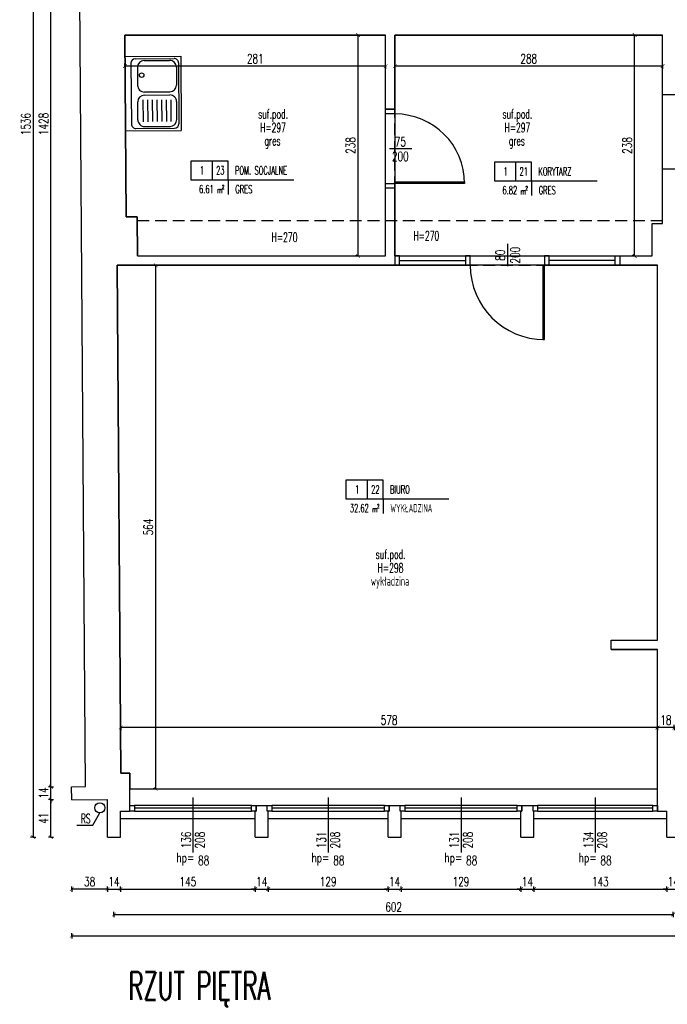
# Model space of a CAD drawing. Extents: x 36663 to 42423, y 7313 to 12123.
# Tile 26 of 54: x 36685 to 37382, y 10297 to 11358. Entities that reach past the tile are written whole.
import ezdxf
from ezdxf.enums import TextEntityAlignment as Align

# ---------------------------------------------------------------- set-up
doc = ezdxf.new("R2010")
doc.units = 0
doc.header["$MEASUREMENT"] = 0
doc.header["$PDMODE"] = 35
doc.header["$PDSIZE"] = 3
doc.linetypes.add('DASHED', pattern=[19.05, 12.7, -6.35])
for name, color, linetype in [('W_area_1', 5, 'Continuous'), ('W_drzwi', 1, 'Continuous'), ('W_niewidoczne', 24, 'DASHED'), ('W_okna', 1, 'Continuous'), ('W_okna_txt', 1, 'Continuous'), ('W_opis_pomieszczen', 1, 'Continuous'), ('W_opisy', 2, 'Continuous'), ('W_podciagi', 252, 'DASHED'), ('W_posadzka', 4, 'Continuous'), ('W_przekrojowa', 6, 'Continuous'), ('W_rama_okna', 2, 'Continuous'), ('W_rs', 144, 'Continuous'), ('W_sanit', 4, 'Continuous'), ('W_szklo', 4, 'Continuous'), ('W_widok', 21, 'Continuous'), ('W_wymiary', 1, 'Continuous')]:
    doc.layers.add(name, color=color, linetype=linetype)
doc.styles.add('c20', font='simplex.shx', dxfattribs={"width": 0.7})
doc.styles.add('Romans', font='simplex.shx', dxfattribs={"width": 0.6})
doc.dimstyles.new('c20_50', dxfattribs={"dimscale": 0.5, "dimtxt": 20, "dimasz": 8, "dimexe": 1.25, "dimexo": 0.625, "dimgap": 6, "dimtad": 1, "dimdec": 0, "dimrnd": 1, "dimtxsty": 'c20', "dimblk": 'ARCHTICK', "dimcen": 0, "dimse1": 1, "dimse2": 1, "dimclrd": 1, "dimclrt": 2, "dimadec": 0, "dimazin": 0, "dimtfac": 1, "dimtdec": 0, "dimtix": 1, "dimtmove": 1, "dimatfit": 3, "dimldrblk": 'ARCHTICK', "dimfxl": 1.25, "dimarcsym": 0})

# ---------------------------------------------------------------- blocks, each defined once
blk = doc.blocks.new('_ArchTick')
at = {"color": 2}
for q in [(0, 0.7), (0, -0.7)]:
    blk.add_line((0, 0), q, dxfattribs=at)
at = {"color": 0, "linetype": 'ByBlock', "const_width": 0.15}
blk.add_lwpolyline([(-0.5, -0.5), (0.5, 0.5)], dxfattribs=at)
blk = doc.blocks.new('*D518')
at = {"layer": 'Defpoints', "color": 0, "transparency": 16777216}
for p in [(36779.7, 10477.5), (36793.7, 10477.5), (36793.7, 10421.5)]:
    blk.add_point(p, dxfattribs=at)
at = {"layer": 'W_wymiary', "color": 1, "lineweight": -2, "transparency": 16777216}
for p, q in [((36779.7, 10421.5), (36775.7, 10421.5)), ((36779.7, 10421.5), (36793.7, 10421.5)), ((36793.7, 10421.5), (36797.7, 10421.5))]:
    blk.add_line(p, q, dxfattribs=at)
at = {"layer": 'W_wymiary', "color": 1, "lineweight": -2, "transparency": 16777216, "xscale": 4, "yscale": 4, "zscale": 4}
blk.add_blockref('_ArchTick', (36779.7, 10421.5), dxfattribs=at)
at = {"layer": 'W_wymiary', "color": 1, "lineweight": -2, "transparency": 16777216, "xscale": 4, "yscale": 4, "zscale": 4, "rotation": 180}
blk.add_blockref('_ArchTick', (36793.7, 10421.5), dxfattribs=at)
at = {"layer": 'W_wymiary', "color": 2, "transparency": 16777216, "insert": (36786.7, 10429.5), "char_height": 10, "attachment_point": 5, "style": 'c20'}
blk.add_mtext('14', dxfattribs=at)
blk = doc.blocks.new('*D519')
at = {"layer": 'Defpoints', "color": 0, "transparency": 16777216}
for p in [(36793.7, 10477.5), (36938.7, 10477.5), (36938.7, 10421.5)]:
    blk.add_point(p, dxfattribs=at)
at = {"layer": 'W_wymiary', "color": 1, "lineweight": -2, "transparency": 16777216}
blk.add_line((36793.7, 10421.5), (36938.7, 10421.5), dxfattribs=at)
at = {"layer": 'W_wymiary', "color": 1, "lineweight": -2, "transparency": 16777216, "xscale": 4, "yscale": 4, "zscale": 4, "rotation": 180}
blk.add_blockref('_ArchTick', (36793.7, 10421.5), dxfattribs=at)
at = {"layer": 'W_wymiary', "color": 1, "lineweight": -2, "transparency": 16777216, "xscale": 4, "yscale": 4, "zscale": 4}
blk.add_blockref('_ArchTick', (36938.7, 10421.5), dxfattribs=at)
at = {"layer": 'W_wymiary', "color": 2, "transparency": 16777216, "insert": (36866.2, 10429.5), "char_height": 10, "attachment_point": 5, "style": 'c20'}
blk.add_mtext('145', dxfattribs=at)
blk = doc.blocks.new('*D520')
at = {"layer": 'Defpoints', "color": 0, "transparency": 16777216}
for p in [(36938.7, 10477.5), (36952.7, 10477.5), (36952.7, 10421.5)]:
    blk.add_point(p, dxfattribs=at)
at = {"layer": 'W_wymiary', "color": 1, "lineweight": -2, "transparency": 16777216}
for p, q in [((36938.7, 10421.5), (36934.7, 10421.5)), ((36938.7, 10421.5), (36952.7, 10421.5)), ((36952.7, 10421.5), (36956.7, 10421.5))]:
    blk.add_line(p, q, dxfattribs=at)
at = {"layer": 'W_wymiary', "color": 1, "lineweight": -2, "transparency": 16777216, "xscale": 4, "yscale": 4, "zscale": 4}
blk.add_blockref('_ArchTick', (36938.7, 10421.5), dxfattribs=at)
at = {"layer": 'W_wymiary', "color": 1, "lineweight": -2, "transparency": 16777216, "xscale": 4, "yscale": 4, "zscale": 4, "rotation": 180}
blk.add_blockref('_ArchTick', (36952.7, 10421.5), dxfattribs=at)
at = {"layer": 'W_wymiary', "color": 2, "transparency": 16777216, "insert": (36945.7, 10429.5), "char_height": 10, "attachment_point": 5, "style": 'c20'}
blk.add_mtext('14', dxfattribs=at)
blk = doc.blocks.new('*D521')
at = {"layer": 'Defpoints', "color": 0, "transparency": 16777216}
for p in [(36952.7, 10477.5), (37081.7, 10477.5), (37081.7, 10421.5)]:
    blk.add_point(p, dxfattribs=at)
at = {"layer": 'W_wymiary', "color": 1, "lineweight": -2, "transparency": 16777216}
blk.add_line((36952.7, 10421.5), (37081.7, 10421.5), dxfattribs=at)
at = {"layer": 'W_wymiary', "color": 1, "lineweight": -2, "transparency": 16777216, "xscale": 4, "yscale": 4, "zscale": 4, "rotation": 180}
blk.add_blockref('_ArchTick', (36952.7, 10421.5), dxfattribs=at)
at = {"layer": 'W_wymiary', "color": 1, "lineweight": -2, "transparency": 16777216, "xscale": 4, "yscale": 4, "zscale": 4}
blk.add_blockref('_ArchTick', (37081.7, 10421.5), dxfattribs=at)
at = {"layer": 'W_wymiary', "color": 2, "transparency": 16777216, "insert": (37017.2, 10429.5), "char_height": 10, "attachment_point": 5, "style": 'c20'}
blk.add_mtext('129', dxfattribs=at)
blk = doc.blocks.new('*D522')
at = {"layer": 'Defpoints', "color": 0, "transparency": 16777216}
for p in [(37081.7, 10477.5), (37095.7, 10477.5), (37095.7, 10421.5)]:
    blk.add_point(p, dxfattribs=at)
at = {"layer": 'W_wymiary', "color": 1, "lineweight": -2, "transparency": 16777216}
for p, q in [((37081.7, 10421.5), (37077.7, 10421.5)), ((37081.7, 10421.5), (37095.7, 10421.5)), ((37095.7, 10421.5), (37099.7, 10421.5))]:
    blk.add_line(p, q, dxfattribs=at)
at = {"layer": 'W_wymiary', "color": 1, "lineweight": -2, "transparency": 16777216, "xscale": 4, "yscale": 4, "zscale": 4}
blk.add_blockref('_ArchTick', (37081.7, 10421.5), dxfattribs=at)
at = {"layer": 'W_wymiary', "color": 1, "lineweight": -2, "transparency": 16777216, "xscale": 4, "yscale": 4, "zscale": 4, "rotation": 180}
blk.add_blockref('_ArchTick', (37095.7, 10421.5), dxfattribs=at)
at = {"layer": 'W_wymiary', "color": 2, "transparency": 16777216, "insert": (37088.7, 10429.5), "char_height": 10, "attachment_point": 5, "style": 'c20'}
blk.add_mtext('14', dxfattribs=at)
blk = doc.blocks.new('*D523')
at = {"layer": 'Defpoints', "color": 0, "transparency": 16777216}
for p in [(37095.7, 10477.5), (37224.7, 10477.5), (37224.7, 10421.5)]:
    blk.add_point(p, dxfattribs=at)
at = {"layer": 'W_wymiary', "color": 1, "lineweight": -2, "transparency": 16777216}
blk.add_line((37095.7, 10421.5), (37224.7, 10421.5), dxfattribs=at)
at = {"layer": 'W_wymiary', "color": 1, "lineweight": -2, "transparency": 16777216, "xscale": 4, "yscale": 4, "zscale": 4, "rotation": 180}
blk.add_blockref('_ArchTick', (37095.7, 10421.5), dxfattribs=at)
at = {"layer": 'W_wymiary', "color": 1, "lineweight": -2, "transparency": 16777216, "xscale": 4, "yscale": 4, "zscale": 4}
blk.add_blockref('_ArchTick', (37224.7, 10421.5), dxfattribs=at)
at = {"layer": 'W_wymiary', "color": 2, "transparency": 16777216, "insert": (37160.2, 10429.5), "char_height": 10, "attachment_point": 5, "style": 'c20'}
blk.add_mtext('129', dxfattribs=at)
blk = doc.blocks.new('*D524')
at = {"layer": 'Defpoints', "color": 0, "transparency": 16777216}
for p in [(37224.7, 10477.5), (37238.7, 10477.5), (37238.7, 10421.5)]:
    blk.add_point(p, dxfattribs=at)
at = {"layer": 'W_wymiary', "color": 1, "lineweight": -2, "transparency": 16777216}
for p, q in [((37224.7, 10421.5), (37220.7, 10421.5)), ((37224.7, 10421.5), (37238.7, 10421.5)), ((37238.7, 10421.5), (37242.7, 10421.5))]:
    blk.add_line(p, q, dxfattribs=at)
at = {"layer": 'W_wymiary', "color": 1, "lineweight": -2, "transparency": 16777216, "xscale": 4, "yscale": 4, "zscale": 4}
blk.add_blockref('_ArchTick', (37224.7, 10421.5), dxfattribs=at)
at = {"layer": 'W_wymiary', "color": 1, "lineweight": -2, "transparency": 16777216, "xscale": 4, "yscale": 4, "zscale": 4, "rotation": 180}
blk.add_blockref('_ArchTick', (37238.7, 10421.5), dxfattribs=at)
at = {"layer": 'W_wymiary', "color": 2, "transparency": 16777216, "insert": (37231.7, 10429.5), "char_height": 10, "attachment_point": 5, "style": 'c20'}
blk.add_mtext('14', dxfattribs=at)
blk = doc.blocks.new('*D525')
at = {"layer": 'Defpoints', "color": 0, "transparency": 16777216}
for p in [(37238.7, 10477.5), (37381.7, 10477.5), (37381.7, 10421.5)]:
    blk.add_point(p, dxfattribs=at)
at = {"layer": 'W_wymiary', "color": 1, "lineweight": -2, "transparency": 16777216}
blk.add_line((37238.7, 10421.5), (37381.7, 10421.5), dxfattribs=at)
at = {"layer": 'W_wymiary', "color": 1, "lineweight": -2, "transparency": 16777216, "xscale": 4, "yscale": 4, "zscale": 4, "rotation": 180}
blk.add_blockref('_ArchTick', (37238.7, 10421.5), dxfattribs=at)
at = {"layer": 'W_wymiary', "color": 1, "lineweight": -2, "transparency": 16777216, "xscale": 4, "yscale": 4, "zscale": 4}
blk.add_blockref('_ArchTick', (37381.7, 10421.5), dxfattribs=at)
at = {"layer": 'W_wymiary', "color": 2, "transparency": 16777216, "insert": (37310.2, 10429.5), "char_height": 10, "attachment_point": 5, "style": 'c20'}
blk.add_mtext('143', dxfattribs=at)
blk = doc.blocks.new('*D526')
at = {"layer": 'Defpoints', "color": 0, "transparency": 16777216}
for p in [(37381.7, 10477.5), (37395.7, 10477.5), (37395.7, 10421.5)]:
    blk.add_point(p, dxfattribs=at)
at = {"layer": 'W_wymiary', "color": 1, "lineweight": -2, "transparency": 16777216}
for p, q in [((37381.7, 10421.5), (37377.7, 10421.5)), ((37381.7, 10421.5), (37395.7, 10421.5)), ((37395.7, 10421.5), (37399.7, 10421.5))]:
    blk.add_line(p, q, dxfattribs=at)
at = {"layer": 'W_wymiary', "color": 1, "lineweight": -2, "transparency": 16777216, "xscale": 4, "yscale": 4, "zscale": 4}
blk.add_blockref('_ArchTick', (37381.7, 10421.5), dxfattribs=at)
at = {"layer": 'W_wymiary', "color": 1, "lineweight": -2, "transparency": 16777216, "xscale": 4, "yscale": 4, "zscale": 4, "rotation": 180}
blk.add_blockref('_ArchTick', (37395.7, 10421.5), dxfattribs=at)
at = {"layer": 'W_wymiary', "color": 2, "transparency": 16777216, "insert": (37388.7, 10429.5), "char_height": 10, "attachment_point": 5, "style": 'c20'}
blk.add_mtext('14', dxfattribs=at)
blk = doc.blocks.new('*D545')
at = {"layer": 'Defpoints', "color": 0, "transparency": 16777216}
for p in [(36786.7, 10421.5), (37388.7, 10421.5), (37388.7, 10394.2)]:
    blk.add_point(p, dxfattribs=at)
at = {"layer": 'W_wymiary', "color": 1, "lineweight": -2, "transparency": 16777216}
blk.add_line((36786.7, 10394.2), (37388.7, 10394.2), dxfattribs=at)
at = {"layer": 'W_wymiary', "color": 1, "lineweight": -2, "transparency": 16777216, "xscale": 4, "yscale": 4, "zscale": 4, "rotation": 180}
blk.add_blockref('_ArchTick', (36786.7, 10394.2), dxfattribs=at)
at = {"layer": 'W_wymiary', "color": 1, "lineweight": -2, "transparency": 16777216, "xscale": 4, "yscale": 4, "zscale": 4}
blk.add_blockref('_ArchTick', (37388.7, 10394.2), dxfattribs=at)
at = {"layer": 'W_wymiary', "color": 2, "transparency": 16777216, "insert": (37087.7, 10402.2), "char_height": 10, "attachment_point": 5, "style": 'c20'}
blk.add_mtext('602', dxfattribs=at)
blk = doc.blocks.new('*U128')
at = {"layer": 'W_okna'}
for p, q in [((131, 14), (5, 14)), ((5, 8), (131, 8))]:
    blk.add_line(p, q, dxfattribs=at)
at = {"layer": 'W_okna_txt', "color": 1}
blk.add_line((68, 22.8), (68, -36.6), dxfattribs=at)
at = {"layer": 'W_rama_okna'}
for points in [[(0, 8), (0, 14), (5, 14), (5, 8)], [(131, 8), (131, 14), (136, 14), (136, 8)]]:
    blk.add_lwpolyline(points, close=True, dxfattribs=at)
at = {"layer": 'W_szklo'}
blk.add_line((131, 11), (5, 11), dxfattribs=at)
at = {"color": 1, "style": 'c20', "width": 0.7}
blk.add_text('hp=', height=10, dxfattribs=at).set_placement((59.7, -42.1), align=Align.MIDDLE_CENTER)
blk.add_attdef('PARAPET', text='', height=10, dxfattribs=at).set_placement((36, 61.2), align=Align.MIDDLE_LEFT)
at = {"layer": 'W_okna_txt', "color": 1, "style": 'c20', "width": 0.7, "flags": 4}
for tag, p in [('SZER', (23.2, 39.2)), ('WYS', (38, 39.4))]:
    blk.add_attdef(tag, text='', height=10, rotation=90, dxfattribs=at).set_placement(p, align=Align.MIDDLE_CENTER)
blk = doc.blocks.new('*U129')
at = {"layer": 'W_okna'}
for p, q in [((126, 14), (5, 14)), ((5, 8), (126, 8))]:
    blk.add_line(p, q, dxfattribs=at)
at = {"layer": 'W_okna_txt', "color": 1}
blk.add_line((65.5, 22.8), (65.5, -36.6), dxfattribs=at)
at = {"layer": 'W_rama_okna'}
for points in [[(0, 8), (0, 14), (5, 14), (5, 8)], [(126, 8), (126, 14), (131, 14), (131, 8)]]:
    blk.add_lwpolyline(points, close=True, dxfattribs=at)
at = {"layer": 'W_szklo'}
blk.add_line((126, 11), (5, 11), dxfattribs=at)
at = {"color": 1, "style": 'c20', "width": 0.7}
blk.add_text('hp=', height=10, dxfattribs=at).set_placement((57.2, -42.1), align=Align.MIDDLE_CENTER)
blk.add_attdef('PARAPET', text='', height=10, dxfattribs=at).set_placement((36, 61.2), align=Align.MIDDLE_LEFT)
at = {"layer": 'W_okna_txt', "color": 1, "style": 'c20', "width": 0.7, "flags": 4}
for tag, p in [('SZER', (23.2, 39.2)), ('WYS', (38, 39.4))]:
    blk.add_attdef(tag, text='', height=10, rotation=90, dxfattribs=at).set_placement(p, align=Align.MIDDLE_CENTER)
blk = doc.blocks.new('*U131')
at = {"layer": 'W_okna'}
for p, q in [((129, 14), (5, 14)), ((5, 8), (129, 8))]:
    blk.add_line(p, q, dxfattribs=at)
at = {"layer": 'W_okna_txt', "color": 1}
blk.add_line((67, 22.8), (67, -36.6), dxfattribs=at)
at = {"layer": 'W_rama_okna'}
for points in [[(0, 8), (0, 14), (5, 14), (5, 8)], [(129, 8), (129, 14), (134, 14), (134, 8)]]:
    blk.add_lwpolyline(points, close=True, dxfattribs=at)
at = {"layer": 'W_szklo'}
blk.add_line((129, 11), (5, 11), dxfattribs=at)
at = {"color": 1, "style": 'c20', "width": 0.7}
blk.add_text('hp=', height=10, dxfattribs=at).set_placement((58.7, -42.1), align=Align.MIDDLE_CENTER)
blk.add_attdef('PARAPET', text='', height=10, dxfattribs=at).set_placement((36, 61.2), align=Align.MIDDLE_LEFT)
at = {"layer": 'W_okna_txt', "color": 1, "style": 'c20', "width": 0.7, "flags": 4}
for tag, p in [('SZER', (23.2, 39.2)), ('WYS', (38, 39.4))]:
    blk.add_attdef(tag, text='', height=10, rotation=90, dxfattribs=at).set_placement(p, align=Align.MIDDLE_CENTER)
blk = doc.blocks.new('*D460')
at = {"layer": 'Defpoints', "color": 0, "transparency": 16777216}
for p in [(36741.2, 10517.8), (36779.7, 10477.5), (36741.2, 10421.5)]:
    blk.add_point(p, dxfattribs=at)
at = {"layer": 'W_wymiary', "color": 1, "lineweight": -2, "transparency": 16777216}
blk.add_line((36779.7, 10421.5), (36741.2, 10421.5), dxfattribs=at)
at = {"layer": 'W_wymiary', "color": 1, "lineweight": -2, "transparency": 16777216, "xscale": 4, "yscale": 4, "zscale": 4, "rotation": 180}
blk.add_blockref('_ArchTick', (36741.2, 10421.5), dxfattribs=at)
at = {"layer": 'W_wymiary', "color": 1, "lineweight": -2, "transparency": 16777216, "xscale": 4, "yscale": 4, "zscale": 4}
blk.add_blockref('_ArchTick', (36779.7, 10421.5), dxfattribs=at)
at = {"layer": 'W_wymiary', "color": 2, "transparency": 16777216, "insert": (36760.5, 10429.5), "char_height": 10, "attachment_point": 5, "style": 'c20'}
blk.add_mtext('38', dxfattribs=at)
blk = doc.blocks.new('*D461')
at = {"layer": 'Defpoints', "color": 0, "transparency": 16777216}
for p in [(36718.9, 10518.1), (36779.7, 10518.1), (36779.7, 10477.5)]:
    blk.add_point(p, dxfattribs=at)
at = {"layer": 'W_wymiary', "color": 1, "lineweight": -2, "transparency": 16777216}
blk.add_line((36718.9, 10477.5), (36718.9, 10518.1), dxfattribs=at)
at = {"layer": 'W_wymiary', "color": 1, "lineweight": -2, "transparency": 16777216, "xscale": 4, "yscale": 4, "zscale": 4}
for p, rotation in [((36718.9, 10518.1), 90), ((36718.9, 10477.5), 270)]:
    blk.add_blockref('_ArchTick', p, dxfattribs=dict(at, rotation=rotation))
at = {"layer": 'W_wymiary', "color": 2, "transparency": 16777216, "insert": (36710.9, 10497.8), "char_height": 10, "attachment_point": 5, "rotation": 90, "style": 'c20'}
blk.add_mtext('41', dxfattribs=at)
blk = doc.blocks.new('*D462')
at = {"layer": 'Defpoints', "color": 0, "transparency": 16777216}
for p in [(36718.9, 10531.8), (36741.1, 10531.8), (36779.7, 10518.1)]:
    blk.add_point(p, dxfattribs=at)
at = {"layer": 'W_wymiary', "color": 1, "lineweight": -2, "transparency": 16777216}
for p, q in [((36718.9, 10531.8), (36718.9, 10535.8)), ((36718.9, 10518.1), (36718.9, 10531.8)), ((36718.9, 10518.1), (36718.9, 10514.1))]:
    blk.add_line(p, q, dxfattribs=at)
at = {"layer": 'W_wymiary', "color": 1, "lineweight": -2, "transparency": 16777216, "xscale": 4, "yscale": 4, "zscale": 4}
for p, rotation in [((36718.9, 10531.8), 270), ((36718.9, 10518.1), 90)]:
    blk.add_blockref('_ArchTick', p, dxfattribs=dict(at, rotation=rotation))
at = {"layer": 'W_wymiary', "color": 2, "transparency": 16777216, "insert": (36710.9, 10525), "char_height": 10, "attachment_point": 5, "rotation": 90, "style": 'c20'}
blk.add_mtext('14', dxfattribs=at)
blk = doc.blocks.new('*D463')
at = {"layer": 'Defpoints', "color": 0, "transparency": 16777216}
for p in [(36718.9, 11959.5), (36734.9, 11959.5), (36741.1, 10531.8)]:
    blk.add_point(p, dxfattribs=at)
at = {"layer": 'W_wymiary', "color": 1, "lineweight": -2, "transparency": 16777216}
blk.add_line((36718.9, 10531.8), (36718.9, 11959.5), dxfattribs=at)
at = {"layer": 'W_wymiary', "color": 1, "lineweight": -2, "transparency": 16777216, "xscale": 4, "yscale": 4, "zscale": 4}
for p, rotation in [((36718.9, 11959.5), 90), ((36718.9, 10531.8), 270)]:
    blk.add_blockref('_ArchTick', p, dxfattribs=dict(at, rotation=rotation))
at = {"layer": 'W_wymiary', "color": 2, "transparency": 16777216, "insert": (36710.9, 11245.7), "char_height": 10, "attachment_point": 5, "rotation": 90, "style": 'c20'}
blk.add_mtext('1428', dxfattribs=at)
blk = doc.blocks.new('*D466')
at = {"layer": 'Defpoints', "color": 0, "transparency": 16777216}
for p in [(36777.4, 12013.5), (36699.8, 10477.5), (36779.7, 10477.5)]:
    blk.add_point(p, dxfattribs=at)
at = {"layer": 'W_wymiary', "color": 1, "lineweight": -2, "transparency": 16777216}
blk.add_line((36699.8, 12013.5), (36699.8, 10477.5), dxfattribs=at)
at = {"layer": 'W_wymiary', "color": 1, "lineweight": -2, "transparency": 16777216, "xscale": 4, "yscale": 4, "zscale": 4}
for p, rotation in [((36699.8, 12013.5), 90), ((36699.8, 10477.5), 270)]:
    blk.add_blockref('_ArchTick', p, dxfattribs=dict(at, rotation=rotation))
at = {"layer": 'W_wymiary', "color": 2, "transparency": 16777216, "insert": (36691.8, 11245.5), "char_height": 10, "attachment_point": 5, "rotation": 90, "style": 'c20'}
blk.add_mtext('1536', dxfattribs=at)
blk = doc.blocks.new('*D467')
at = {"layer": 'Defpoints', "color": 0, "transparency": 16777216}
for p in [(36741.2, 10517.8), (39834.1, 10488.5), (39834.1, 10371.1)]:
    blk.add_point(p, dxfattribs=at)
at = {"layer": 'W_wymiary', "color": 1, "lineweight": -2, "transparency": 16777216}
blk.add_line((36741.2, 10371.1), (39834.1, 10371.1), dxfattribs=at)
at = {"layer": 'W_wymiary', "color": 1, "lineweight": -2, "transparency": 16777216, "xscale": 4, "yscale": 4, "zscale": 4, "rotation": 180}
blk.add_blockref('_ArchTick', (36741.2, 10371.1), dxfattribs=at)
at = {"layer": 'W_wymiary', "color": 1, "lineweight": -2, "transparency": 16777216, "xscale": 4, "yscale": 4, "zscale": 4}
blk.add_blockref('_ArchTick', (39834.1, 10371.1), dxfattribs=at)
at = {"layer": 'W_wymiary', "color": 2, "transparency": 16777216, "insert": (38287.7, 10379.1), "char_height": 10, "attachment_point": 5, "style": 'c20'}
blk.add_mtext('3093', dxfattribs=at)
blk = doc.blocks.new('*D372')
at = {"layer": 'Defpoints', "color": 0, "transparency": 16777216}
for p in [(37371.7, 10595.5), (37371.7, 10579.8), (37389.7, 10566.2)]:
    blk.add_point(p, dxfattribs=at)
at = {"layer": 'W_wymiary', "color": 1, "lineweight": -2, "transparency": 16777216}
blk.add_line((37389.7, 10595.5), (37371.7, 10595.5), dxfattribs=at)
at = {"layer": 'W_wymiary', "color": 1, "lineweight": -2, "transparency": 16777216, "xscale": 4, "yscale": 4, "zscale": 4, "rotation": 180}
blk.add_blockref('_ArchTick', (37371.7, 10595.5), dxfattribs=at)
at = {"layer": 'W_wymiary', "color": 1, "lineweight": -2, "transparency": 16777216, "xscale": 4, "yscale": 4, "zscale": 4}
blk.add_blockref('_ArchTick', (37389.7, 10595.5), dxfattribs=at)
at = {"layer": 'W_wymiary', "color": 2, "transparency": 16777216, "insert": (37380.7, 10603.5), "char_height": 10, "attachment_point": 5, "style": 'c20'}
blk.add_mtext('18', dxfattribs=at)
blk = doc.blocks.new('*D373')
at = {"layer": 'Defpoints', "color": 0, "transparency": 16777216}
for p in [(36793.9, 10595.5), (37371.7, 10579.8), (36793.9, 10569.6)]:
    blk.add_point(p, dxfattribs=at)
at = {"layer": 'W_wymiary', "color": 1, "lineweight": -2, "transparency": 16777216}
blk.add_line((37371.7, 10595.5), (36793.9, 10595.5), dxfattribs=at)
at = {"layer": 'W_wymiary', "color": 1, "lineweight": -2, "transparency": 16777216, "xscale": 4, "yscale": 4, "zscale": 4, "rotation": 180}
blk.add_blockref('_ArchTick', (36793.9, 10595.5), dxfattribs=at)
at = {"layer": 'W_wymiary', "color": 1, "lineweight": -2, "transparency": 16777216, "xscale": 4, "yscale": 4, "zscale": 4}
blk.add_blockref('_ArchTick', (37371.7, 10595.5), dxfattribs=at)
at = {"layer": 'W_wymiary', "color": 2, "transparency": 16777216, "insert": (37082.8, 10603.5), "char_height": 10, "attachment_point": 5, "style": 'c20'}
blk.add_mtext('578', dxfattribs=at)
blk = doc.blocks.new('*D376')
at = {"layer": 'Defpoints', "color": 0, "transparency": 16777216}
for p in [(37089.1, 11309.5), (37089.1, 11308), (37377.1, 11309.5)]:
    blk.add_point(p, dxfattribs=at)
at = {"layer": 'W_wymiary', "color": 1, "lineweight": -2, "transparency": 16777216}
blk.add_line((37377.1, 11308), (37089.1, 11308), dxfattribs=at)
at = {"layer": 'W_wymiary', "color": 1, "lineweight": -2, "transparency": 16777216, "xscale": 4, "yscale": 4, "zscale": 4, "rotation": 180}
blk.add_blockref('_ArchTick', (37089.1, 11308), dxfattribs=at)
at = {"layer": 'W_wymiary', "color": 1, "lineweight": -2, "transparency": 16777216, "xscale": 4, "yscale": 4, "zscale": 4}
blk.add_blockref('_ArchTick', (37377.1, 11308), dxfattribs=at)
at = {"layer": 'W_wymiary', "color": 2, "transparency": 16777216, "insert": (37233.1, 11316), "char_height": 10, "attachment_point": 5, "style": 'c20'}
blk.add_mtext('288', dxfattribs=at)
blk = doc.blocks.new('*D377')
at = {"layer": 'Defpoints', "color": 0, "transparency": 16777216}
for p in [(37079.1, 11341.5), (36798.4, 11327.4), (36798.4, 11308)]:
    blk.add_point(p, dxfattribs=at)
at = {"layer": 'W_wymiary', "color": 1, "lineweight": -2, "transparency": 16777216}
blk.add_line((37079.1, 11308), (36798.4, 11308), dxfattribs=at)
at = {"layer": 'W_wymiary', "color": 1, "lineweight": -2, "transparency": 16777216, "xscale": 4, "yscale": 4, "zscale": 4, "rotation": 180}
blk.add_blockref('_ArchTick', (36798.4, 11308), dxfattribs=at)
at = {"layer": 'W_wymiary', "color": 1, "lineweight": -2, "transparency": 16777216, "xscale": 4, "yscale": 4, "zscale": 4}
blk.add_blockref('_ArchTick', (37079.1, 11308), dxfattribs=at)
at = {"layer": 'W_wymiary', "color": 2, "transparency": 16777216, "insert": (36938.8, 11316), "char_height": 10, "attachment_point": 5, "style": 'c20'}
blk.add_mtext('281', dxfattribs=at)
blk = doc.blocks.new('*U329')
at = {"color": 1}
blk.add_line((106.5, 7), (106.5, -17), dxfattribs=at)
at = {"layer": 'W_drzwi', "color": 2}
for points in [[(144, -11), (142, -11), (142, 64), (144, 64)], [(69, -21), (64, -21), (64, -11), (69, -11)], [(149, -21), (144, -21), (144, -11), (149, -11)]]:
    blk.add_lwpolyline(points, close=True, dxfattribs=at)
at = {"layer": 'W_drzwi'}
blk.add_arc((144, -11), 75, 90, 180, dxfattribs=at)
at = {"color": 1, "style": 'c20', "width": 0.7}
for tag, p in [('SZER', (42.4, -5.2)), ('WYS', (58.4, -5.2))]:
    blk.add_attdef(tag, text='', height=10, rotation=90, dxfattribs=at).set_placement(p, align=Align.CENTER)
blk = doc.blocks.new('*U330')
at = {"color": 1}
blk.add_line((109, 7), (109, -17), dxfattribs=at)
at = {"layer": 'W_drzwi', "color": 2}
for points in [[(69, -6), (64, -6), (64, -16), (69, -16)], [(154, -6), (149, -6), (149, -16), (154, -16)], [(149, -16), (147, -16), (147, -96), (149, -96)]]:
    blk.add_lwpolyline(points, close=True, dxfattribs=at)
at = {"layer": 'W_drzwi'}
blk.add_arc((149, -16), 80, 180, 270, dxfattribs=at)
at = {"color": 1, "style": 'c20', "width": 0.7}
for tag, p in [('SZER', (42.4, -5.2)), ('WYS', (58.4, -5.2))]:
    blk.add_attdef(tag, text='', height=10, rotation=90, dxfattribs=at).set_placement(p, align=Align.CENTER)
blk = doc.blocks.new('*D332')
at = {"layer": 'Defpoints', "color": 0, "transparency": 16777216}
for p in [(37049.4, 11341.5), (37058.9, 11341.5), (37058.9, 11103.5)]:
    blk.add_point(p, dxfattribs=at)
at = {"layer": 'W_wymiary', "color": 1, "lineweight": -2, "transparency": 16777216}
blk.add_line((37049.4, 11103.5), (37049.4, 11341.5), dxfattribs=at)
at = {"layer": 'W_wymiary', "color": 1, "lineweight": -2, "transparency": 16777216, "xscale": 4, "yscale": 4, "zscale": 4}
for p, rotation in [((37049.4, 11341.5), 90), ((37049.4, 11103.5), 270)]:
    blk.add_blockref('_ArchTick', p, dxfattribs=dict(at, rotation=rotation))
at = {"layer": 'W_wymiary', "color": 2, "transparency": 16777216, "insert": (37041.4, 11222.5), "char_height": 10, "attachment_point": 5, "rotation": 90, "style": 'c20'}
blk.add_mtext('238', dxfattribs=at)
blk = doc.blocks.new('*D333')
at = {"layer": 'Defpoints', "color": 0, "transparency": 16777216}
for p in [(37347.1, 11341.5), (37348.6, 11341.5), (37348.6, 11103.5)]:
    blk.add_point(p, dxfattribs=at)
at = {"layer": 'W_wymiary', "color": 1, "lineweight": -2, "transparency": 16777216}
blk.add_line((37347.1, 11103.5), (37347.1, 11341.5), dxfattribs=at)
at = {"layer": 'W_wymiary', "color": 1, "lineweight": -2, "transparency": 16777216, "xscale": 4, "yscale": 4, "zscale": 4}
for p, rotation in [((37347.1, 11341.5), 90), ((37347.1, 11103.5), 270)]:
    blk.add_blockref('_ArchTick', p, dxfattribs=dict(at, rotation=rotation))
at = {"layer": 'W_wymiary', "color": 2, "transparency": 16777216, "insert": (37339.1, 11222.5), "char_height": 10, "attachment_point": 5, "rotation": 90, "style": 'c20'}
blk.add_mtext('238', dxfattribs=at)
blk = doc.blocks.new('zlew2')
at = {"layer": 'W_sanit'}
for p, q in [((-40, 0), (-40, -60)), ((40, 0), (-40, 0)), ((40, 0), (40, -60)), ((32.8, -6.4), (-32.8, -6.4)), ((-37.6, -11.2), (-37.6, -52.8)), ((-35.6, -20.6), (-35.6, -48)), ((-30.3, -19.4), (-6.9, -19.4)), ((-28.3, -13.4), (-8.9, -13.4)), ((-1.7, -20.6), (-1.7, -48)), ((1.7, -20.6), (1.7, -48)), ((28.3, -13.4), (8.9, -13.4)), ((35.6, -20.6), (35.6, -48)), ((37.6, -11.2), (37.6, -52.8)), ((-30.3, -24.4), (-6.9, -24.4)), ((-30.3, -29.4), (-6.9, -29.4)), ((-30.3, -34.4), (-6.9, -34.4)), ((-30.3, -39.4), (-6.9, -39.4)), ((-30.3, -44.4), (-6.9, -44.4)), ((-30.3, -49.4), (-6.9, -49.4)), ((40, -60), (-40, -60)), ((32.8, -57.6), (-32.8, -57.6)), ((-28.3, -55.3), (-8.9, -55.3)), ((28.3, -55.3), (8.9, -55.3))]:
    blk.add_line(p, q, dxfattribs=at)
blk.add_circle((19.9, -17.8), 2.4, dxfattribs=at)
for centre, radius, start, end in [((-32.8, -11.2), 4.81, 90, 180), ((32.8, -11.2), 4.81, 0, 90), ((-28.3, -20.6), 7.21, 90, 180), ((-8.9, -20.6), 7.21, 0, 90), ((8.9, -20.6), 7.21, 90, 180), ((28.3, -20.6), 7.21, 0, 90), ((-32.8, -52.8), 4.81, 180, 270), ((-28.3, -48), 7.21, 180, 270), ((-8.9, -48), 7.21, 270, 0), ((8.9, -48), 7.21, 180, 270), ((28.3, -48), 7.21, 270, 0), ((32.8, -52.8), 4.81, 270, 0)]:
    blk.add_arc(centre, radius, start, end, dxfattribs=at)
blk = doc.blocks.new('*D334')
at = {"layer": 'Defpoints', "color": 0, "transparency": 16777216}
for p in [(36831.6, 11093.5), (36843.4, 11093.5), (36843.4, 10529.5)]:
    blk.add_point(p, dxfattribs=at)
at = {"layer": 'W_wymiary', "color": 1, "lineweight": -2, "transparency": 16777216}
blk.add_line((36831.6, 10529.5), (36831.6, 11093.5), dxfattribs=at)
at = {"layer": 'W_wymiary', "color": 1, "lineweight": -2, "transparency": 16777216, "xscale": 4, "yscale": 4, "zscale": 4}
for p, rotation in [((36831.6, 11093.5), 90), ((36831.6, 10529.5), 270)]:
    blk.add_blockref('_ArchTick', p, dxfattribs=dict(at, rotation=rotation))
at = {"layer": 'W_wymiary', "color": 2, "transparency": 16777216, "insert": (36823.6, 10811.5), "char_height": 10, "attachment_point": 5, "rotation": 90, "style": 'c20'}
blk.add_mtext('564', dxfattribs=at)
blk = doc.blocks.new('POM')
at = {"color": 1}
for p, q in [((28.5, 0), (28.5, -25)), ((50, -25), (138.5, -25)), ((50, -25), (50, -44.9))]:
    blk.add_line(p, q, dxfattribs=at)
blk.add_lwpolyline([(0, -25), (50, -25), (50, 0), (0, 0)], close=True, dxfattribs=at)
at = {"color": 2, "style": 'Romans', "width": 0.6}
for s, height, p in [('m', 8, (35.1, -43.2)), ('2', 5.4, (41.7, -37.6))]:
    blk.add_text(s, height=height, dxfattribs=at).set_placement(p)
for tag, p in [('0', (15, -17.9)), ('88', (39.5, -17.9))]:
    blk.add_attdef(tag, text='', height=11, dxfattribs=at).set_placement(p, align=Align.CENTER)
for tag, p in [('POKOJ-DZIENNY', (59.3, -17.9)), ('WYKŁADZINA', (59.7, -43.1))]:
    blk.add_attdef(tag, p, '', height=11, dxfattribs=at)
blk.add_attdef('22.22', text='', height=11, dxfattribs=at).set_placement((30.7, -43.1), align=Align.RIGHT)

msp = doc.modelspace()

# ---------------------------------------------------------------- linework, layer by layer
at = {"layer": 'W_area_1'}
for points in [[(37079.1, 11261.5), (37079.1, 11341.5), (36798.3, 11341.5), (36799.7, 11145.5), (36811.7, 11145.5), (36812, 11103.5), (37079.1, 11103.5), (37079.1, 11176.5)], [(37377.1, 11277.5), (37377.1, 11341.5), (37089.1, 11341.5), (37089.1, 11261.5), (37089.1, 11176.5), (37089.1, 11103.5), (37366.1, 11103.5), (37366.1, 11138.5), (37377.1, 11138.5), (37377.1, 11197.5)], [(37371.7, 11093.5), (36790.1, 11093.5), (36794, 10546.5), (36803.7, 10546.5), (36803.7, 10529.5), (37371.7, 10529.5), (37371.7, 10679.5), (37321.7, 10679.5), (37321.7, 10689.5), (37371.7, 10689.5)]]:
    msp.add_lwpolyline(points, close=True, dxfattribs=at)
at = {"layer": 'W_drzwi'}
for p, q in [((37089.1, 11103.5), (37165.1, 11103.5)), ((37255.1, 11103.5), (37331.1, 11103.5)), ((37089.1, 11093.5), (37165.1, 11093.5)), ((37255.1, 11093.5), (37331.1, 11093.5))]:
    msp.add_line(p, q, dxfattribs=at)
at = {"layer": 'W_drzwi', "color": 2}
for points in [[(37089.1, 11093.5), (37094.1, 11093.5), (37094.1, 11103.5), (37089.1, 11103.5)], [(37331.1, 11093.5), (37326.1, 11093.5), (37326.1, 11103.5), (37331.1, 11103.5)]]:
    msp.add_lwpolyline(points, close=True, dxfattribs=at)
at = {"layer": 'W_niewidoczne'}
for p, q in [((37377.1, 11197.5), (37377.1, 11277.5)), ((37079.1, 11176.5), (37079.1, 11261.5)), ((37089.1, 11176.5), (37089.1, 11261.5)), ((37165.1, 11103.5), (37255.1, 11103.5)), ((37165.1, 11093.5), (37255.1, 11093.5))]:
    msp.add_line(p, q, dxfattribs=at)
at = {"layer": 'W_opisy'}
msp.add_lwpolyline([(36746.6, 10490.2), (36763.9, 10490.2), (36771.5, 10503.5)], dxfattribs=at)
at = {"layer": 'W_podciagi'}
msp.add_line((37377.1, 11141.5), (36811.8, 11141.5), dxfattribs=at)
at = {"layer": 'W_przekrojowa'}
for p, q in [((36756.1, 10532), (36745.9, 11959.5)), ((36799.7, 11145.5), (36798.3, 11341.5)), ((36798.3, 11341.5), (37079.1, 11341.5)), ((37079.1, 11261.5), (37079.1, 11341.5)), ((37089.1, 11341.5), (37377.1, 11341.5)), ((37089.1, 11261.5), (37089.1, 11341.5)), ((37377.1, 11277.5), (37377.1, 11341.5)), ((37377.1, 11277.5), (37396.1, 11277.5)), ((37089.1, 11261.5), (37079.1, 11261.5)), ((37377.1, 11138.5), (37377.1, 11197.5)), ((37377.1, 11197.5), (37396.1, 11197.5)), ((37079.1, 11103.5), (37079.1, 11176.5)), ((37089.1, 11176.5), (37079.1, 11176.5)), ((37089.1, 11103.5), (37089.1, 11176.5)), ((36811.7, 11145.5), (36799.7, 11145.5)), ((36812, 11103.5), (36811.7, 11145.5)), ((37366.1, 11138.5), (37377.1, 11138.5)), ((37366.1, 11103.5), (37366.1, 11138.5)), ((36812, 11103.5), (37079.1, 11103.5)), ((37089.1, 11103.5), (37089.1, 11093.5)), ((37331.1, 11103.5), (37366.1, 11103.5)), ((37331.1, 11103.5), (37331.1, 11093.5)), ((36794, 10546.5), (36790.1, 11093.5)), ((36790.1, 11093.5), (37089.1, 11093.5)), ((37331.1, 11093.5), (37371.7, 11093.5)), ((37371.7, 10689.5), (37371.7, 11093.5)), ((37321.7, 10689.5), (37371.7, 10689.5)), ((37321.7, 10679.5), (37321.7, 10689.5)), ((37321.7, 10679.5), (37371.7, 10679.5)), ((37371.7, 10511.5), (37371.7, 10679.5)), ((36803.7, 10546.5), (36794, 10546.5)), ((36803.7, 10511.5), (36803.7, 10546.5)), ((36741.1, 10531.8), (36756.1, 10532)), ((36741.2, 10517.8), (36741.1, 10531.8)), ((36741.2, 10517.8), (36779.7, 10518.1)), ((36779.7, 10477.5), (36779.7, 10518.1)), ((36803.7, 10505.5), (36803.7, 10511.5)), ((36939.7, 10511.5), (36951.7, 10511.5)), ((36939.7, 10505.5), (36939.7, 10511.5)), ((36951.7, 10505.5), (36951.7, 10511.5)), ((37082.7, 10511.5), (37094.7, 10511.5)), ((37082.7, 10505.5), (37082.7, 10511.5)), ((37094.7, 10505.5), (37094.7, 10511.5)), ((37225.7, 10511.5), (37237.7, 10511.5)), ((37225.7, 10505.5), (37225.7, 10511.5)), ((37237.7, 10505.5), (37237.7, 10511.5)), ((37371.7, 10505.5), (37371.7, 10511.5)), ((36793.7, 10477.5), (36793.7, 10505.5)), ((36793.7, 10505.5), (36803.7, 10505.5)), ((36938.7, 10477.5), (36938.7, 10505.5)), ((36938.7, 10505.5), (36939.7, 10505.5)), ((36952.7, 10505.5), (36951.7, 10505.5)), ((36952.7, 10477.5), (36952.7, 10505.5)), ((37081.7, 10477.5), (37081.7, 10505.5)), ((37081.7, 10505.5), (37082.7, 10505.5)), ((37095.7, 10505.5), (37094.7, 10505.5)), ((37095.7, 10477.5), (37095.7, 10505.5)), ((37224.7, 10477.5), (37224.7, 10505.5)), ((37224.7, 10505.5), (37225.7, 10505.5)), ((37238.7, 10505.5), (37237.7, 10505.5)), ((37238.7, 10477.5), (37238.7, 10505.5)), ((37371.7, 10505.5), (37381.7, 10505.5)), ((37381.7, 10477.5), (37381.7, 10505.5)), ((36779.7, 10477.5), (36793.7, 10477.5)), ((36938.7, 10477.5), (36952.7, 10477.5)), ((37081.7, 10477.5), (37095.7, 10477.5)), ((37224.7, 10477.5), (37238.7, 10477.5)), ((37381.7, 10477.5), (37395.7, 10477.5))]:
    msp.add_line(p, q, dxfattribs=at)
at = {"layer": 'W_rs'}
msp.add_circle((36771.5, 10509), 5.5, dxfattribs=at)
at = {"layer": 'W_szklo'}
for p, q in [((37094.1, 11098.5), (37165.1, 11098.5)), ((37326.1, 11098.5), (37255.1, 11098.5))]:
    msp.add_line(p, q, dxfattribs=at)
at = {"layer": 'W_widok'}
for p, q in [((36803.7, 10529.5), (37371.7, 10529.5)), ((36793.7, 10497.5), (36938.7, 10497.5)), ((36952.7, 10497.5), (37081.7, 10497.5)), ((37095.7, 10497.5), (37224.7, 10497.5)), ((37238.7, 10497.5), (37381.7, 10497.5))]:
    msp.add_line(p, q, dxfattribs=at)

# ---------------------------------------------------------------- block references
at = {"layer": 'W_drzwi'}
ref = msp.add_blockref('*U329', (37100.1, 11325.5), dxfattribs=dict(at, rotation=270))
ref.add_attrib('SZER', '75', dxfattribs={"layer": '0', "color": 1, "height": 10, "style": 'c20', "width": 0.7}).set_placement((37094.9, 11221.6), align=Align.CENTER)
ref.add_attrib('WYS', '200', dxfattribs={"layer": '0', "color": 1, "height": 10, "style": 'c20', "width": 0.7}).set_placement((37094.9, 11205.7), align=Align.CENTER)
ref = msp.add_blockref('*U330', (37101.1, 11109.5), dxfattribs=at)
ref.add_attrib('SZER', '80', dxfattribs={"layer": '0', "color": 1, "height": 10, "rotation": 90, "style": 'c20', "width": 0.7}).set_placement((37207.5, 11104.3), align=Align.CENTER)
ref.add_attrib('WYS', '200', dxfattribs={"layer": '0', "color": 1, "height": 10, "rotation": 90, "style": 'c20', "width": 0.7}).set_placement((37223.5, 11104.3), align=Align.CENTER)
at = {"layer": 'W_okna'}
ref = msp.add_blockref('*U128', (36803.7, 10497.5), dxfattribs=at)
ref.add_attrib('SZER', '136', dxfattribs={"layer": 'W_okna_txt', "color": 1, "height": 10, "rotation": 90, "style": 'c20', "width": 0.7, "flags": 4}).set_placement((36864.4, 10474.4), align=Align.MIDDLE_CENTER)
ref.add_attrib('WYS', '208', dxfattribs={"layer": 'W_okna_txt', "color": 1, "height": 10, "rotation": 90, "style": 'c20', "width": 0.7, "flags": 4}).set_placement((36879.2, 10474.2), align=Align.MIDDLE_CENTER)
ref.add_attrib('PARAPET', '88', dxfattribs={"layer": '0', "color": 1, "height": 10, "style": 'c20', "width": 0.7}).set_placement((36877.2, 10452.3), align=Align.MIDDLE_LEFT)
ref = msp.add_blockref('*U129', (36951.7, 10497.5), dxfattribs=at)
ref.add_attrib('SZER', '131', dxfattribs={"layer": 'W_okna_txt', "color": 1, "height": 10, "rotation": 90, "style": 'c20', "width": 0.7, "flags": 4}).set_placement((37009.9, 10474.4), align=Align.MIDDLE_CENTER)
ref.add_attrib('WYS', '208', dxfattribs={"layer": 'W_okna_txt', "color": 1, "height": 10, "rotation": 90, "style": 'c20', "width": 0.7, "flags": 4}).set_placement((37024.7, 10474.2), align=Align.MIDDLE_CENTER)
ref.add_attrib('PARAPET', '88', dxfattribs={"layer": '0', "color": 1, "height": 10, "style": 'c20', "width": 0.7}).set_placement((37022.7, 10452.3), align=Align.MIDDLE_LEFT)
ref = msp.add_blockref('*U129', (37094.7, 10497.5), dxfattribs=at)
ref.add_attrib('SZER', '131', dxfattribs={"layer": 'W_okna_txt', "color": 1, "height": 10, "rotation": 90, "style": 'c20', "width": 0.7, "flags": 4}).set_placement((37152.9, 10474.4), align=Align.MIDDLE_CENTER)
ref.add_attrib('WYS', '208', dxfattribs={"layer": 'W_okna_txt', "color": 1, "height": 10, "rotation": 90, "style": 'c20', "width": 0.7, "flags": 4}).set_placement((37167.7, 10474.2), align=Align.MIDDLE_CENTER)
ref.add_attrib('PARAPET', '88', dxfattribs={"layer": '0', "color": 1, "height": 10, "style": 'c20', "width": 0.7}).set_placement((37165.7, 10452.3), align=Align.MIDDLE_LEFT)
ref = msp.add_blockref('*U131', (37237.7, 10497.5), dxfattribs=at)
ref.add_attrib('SZER', '134', dxfattribs={"layer": 'W_okna_txt', "color": 1, "height": 10, "rotation": 90, "style": 'c20', "width": 0.7, "flags": 4}).set_placement((37297.4, 10474.4), align=Align.MIDDLE_CENTER)
ref.add_attrib('WYS', '208', dxfattribs={"layer": 'W_okna_txt', "color": 1, "height": 10, "rotation": 90, "style": 'c20', "width": 0.7, "flags": 4}).set_placement((37312.2, 10474.2), align=Align.MIDDLE_CENTER)
ref.add_attrib('PARAPET', '88', dxfattribs={"layer": '0', "color": 1, "height": 10, "style": 'c20', "width": 0.7}).set_placement((37310.2, 10452.3), align=Align.MIDDLE_LEFT)
at = {"layer": 'W_opis_pomieszczen', "xscale": 0.8000000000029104, "yscale": 0.8000000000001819, "zscale": 0.8}
for p, values in [((36869.5, 11205.6), {'88': '23', '22.22': '6.61', 'POKOJ-DZIENNY': 'POM. SOCJALNE', 'WYKŁADZINA': 'GRES', '0': '1'}), ((37196.1, 11204.4), {'88': '21', '22.22': '6.82', 'POKOJ-DZIENNY': 'KORYTARZ', 'WYKŁADZINA': 'GRES', '0': '1'}), ((37036.4, 10861.9), {'88': '22', '22.22': '32.62', 'POKOJ-DZIENNY': 'BIURO', 'WYKŁADZINA': 'WYKŁADZINA', '0': '1'})]:
    msp.add_blockref('POM', p, dxfattribs=at).add_auto_attribs(values)
at = {"layer": 'W_sanit', "rotation": 90.41195244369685}
msp.add_blockref('zlew2', (36798.8, 11278.3), dxfattribs=at)

# ---------------------------------------------------------------- texts
at = {"layer": 'W_opisy', "style": 'c20', "width": 0.6}
for s, height, p in [('suf.pod.', 10, (36957.9, 11256.5)), ('suf.pod.', 10, (37220.9, 11256.5)), ('H=297', 10, (36957.9, 11241.8)), ('H=297', 10, (37220.9, 11241.8)), ('H=270', 10, (36970.3, 11123.7)), ('H=270', 10, (37122.9, 11125.3)), ('suf.pod.', 10, (37084.4, 10782.2)), ('H=298', 10, (37084.4, 10767.5)), ('RS', 10, (36756.3, 10497.4)), ('RZUT PIĘTRA', 30, (36878.5, 10317.3))]:
    msp.add_text(s, height=height, dxfattribs=at).set_placement(p, align=Align.MIDDLE_CENTER)
at = {"layer": 'W_posadzka', "style": 'c20', "width": 0.6}
for s, p in [('gres', (36957.3, 11227.6)), ('gres', (37220.3, 11227.6)), ('wykładzina', (37083.8, 10753.3))]:
    msp.add_text(s, height=10, dxfattribs=at).set_placement(p, align=Align.MIDDLE_CENTER)

# ---------------------------------------------------------------- dimensions: what is measured, and where the dimension line sits
at = {"layer": 'W_wymiary'}
for base, p1, p2, picture, middle in [((36699.8, 10477.5), (36777.4, 12013.5), (36779.7, 10477.5), '*D466', (36691.8, 11245.5)), ((36718.9, 11959.5), (36741.1, 10531.8), (36734.9, 11959.5), '*D463', (36710.9, 11245.7)), ((37049.4, 11341.5), (37058.9, 11103.5), (37058.9, 11341.5), '*D332', (37041.4, 11222.5)), ((37347.1, 11341.5), (37348.6, 11103.5), (37348.6, 11341.5), '*D333', (37339.1, 11222.5)), ((36831.6, 11093.5), (36843.4, 10529.5), (36843.4, 11093.5), '*D334', (36823.6, 10811.5)), ((36718.9, 10531.8), (36779.7, 10518.1), (36741.1, 10531.8), '*D462', (36710.9, 10525)), ((36718.9, 10518.1), (36779.7, 10477.5), (36779.7, 10518.1), '*D461', (36710.9, 10497.8))]:
    dim = msp.add_linear_dim(base=base, p1=p1, p2=p2, angle=90, dimstyle='c20_50', dxfattribs=at)
    dim.commit()
    dim.dimension.update_dxf_attribs({"geometry": picture, "text_midpoint": middle})
for base, p1, p2, picture, middle in [((36798.4, 11308), (37079.1, 11341.5), (36798.4, 11327.4), '*D377', (36938.8, 11316)), ((37089.1, 11308), (37377.1, 11309.5), (37089.1, 11309.5), '*D376', (37233.1, 11316)), ((36793.9, 10595.5), (37371.7, 10579.8), (36793.9, 10569.6), '*D373', (37082.8, 10603.5)), ((37371.7, 10595.5), (37389.7, 10566.2), (37371.7, 10579.8), '*D372', (37380.7, 10603.5)), ((36741.239, 10421.509), (36779.7221, 10477.5315), (36741.239, 10517.848), '*D460', (36760.4806, 10429.509)), ((39834.1, 10371.1), (36741.2, 10517.8), (39834.1, 10488.5), '*D467', (38287.7, 10379.1)), ((36793.7, 10421.5), (36779.7, 10477.5), (36793.7, 10477.5), '*D518', (36786.7, 10429.5)), ((36938.7, 10421.5), (36793.7, 10477.5), (36938.7, 10477.5), '*D519', (36866.2, 10429.5)), ((36952.7, 10421.5), (36938.7, 10477.5), (36952.7, 10477.5), '*D520', (36945.7, 10429.5)), ((37081.7, 10421.5), (36952.7, 10477.5), (37081.7, 10477.5), '*D521', (37017.2, 10429.5)), ((37095.7, 10421.5), (37081.7, 10477.5), (37095.7, 10477.5), '*D522', (37088.7, 10429.5)), ((37224.7, 10421.5), (37095.7, 10477.5), (37224.7, 10477.5), '*D523', (37160.2, 10429.5)), ((37238.7, 10421.5), (37224.7, 10477.5), (37238.7, 10477.5), '*D524', (37231.7, 10429.5)), ((37381.7, 10421.5), (37238.7, 10477.5), (37381.7, 10477.5), '*D525', (37310.2, 10429.5)), ((37395.7, 10421.5), (37381.7, 10477.5), (37395.7, 10477.5), '*D526', (37388.7, 10429.5)), ((37388.7, 10394.2), (36786.7, 10421.5), (37388.7, 10421.5), '*D545', (37087.7, 10402.2))]:
    dim = msp.add_linear_dim(base=base, p1=p1, p2=p2, dimstyle='c20_50', dxfattribs=at)
    dim.commit()
    dim.dimension.update_dxf_attribs({"geometry": picture, "text_midpoint": middle})

doc.saveas('drawing.dxf')
